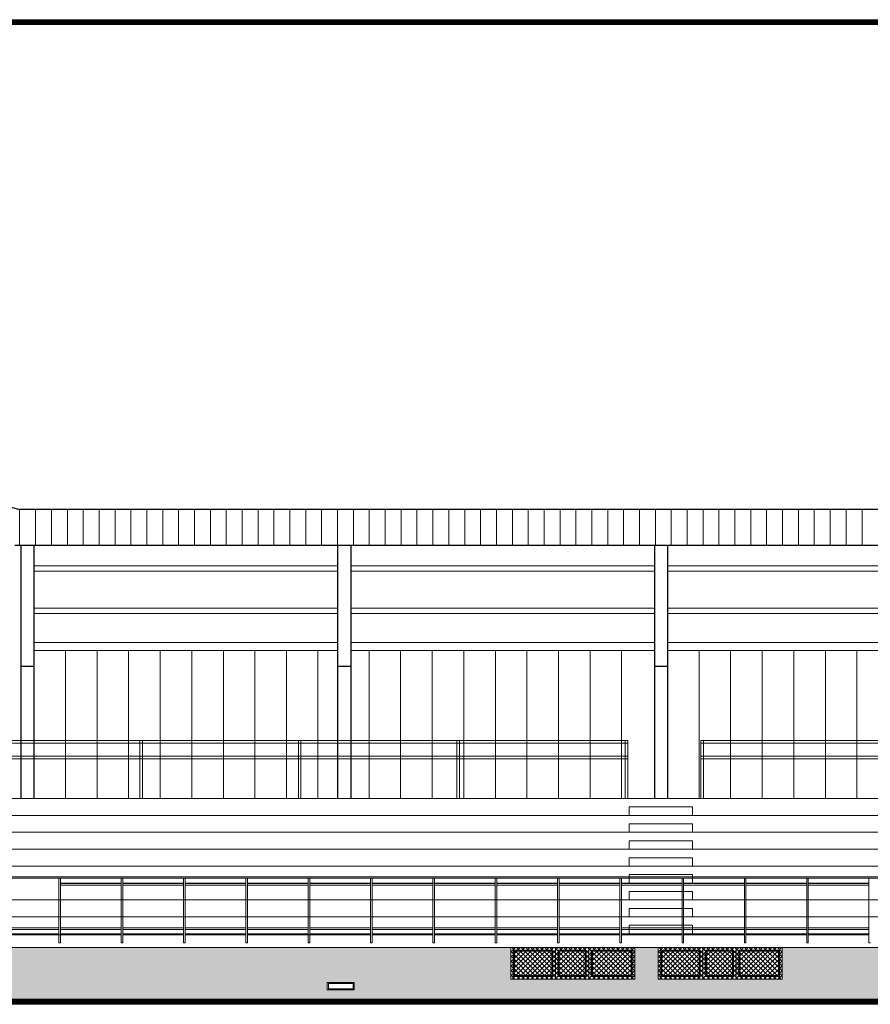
# Model space of a CAD drawing. Header units: millimetres. Extents: x -26513 to 76799, y 0 to 112149.
# Tile 73 of 98: x 57777 to 59388, y 94513 to 96377. Entities that reach past the tile are written whole.
import ezdxf

# ---------------------------------------------------------------- set-up
doc = ezdxf.new("R2010")
doc.units = ezdxf.units.MM
doc.header["$LTSCALE"] = 2
for name, color, linetype, lineweight in [('cienkie', 141, 'Continuous', 5), ('hacz  do wyłaczenia', 161, 'Continuous', 5), ('SCHODY', 54, 'Continuous', 15), ('stolarka', 6, 'Continuous', 9), ('widok', 3, 'Continuous', 13)]:
    doc.layers.add(name, color=color, linetype=linetype, lineweight=lineweight)
doc.layers.add('istn.śiany', color=2, linetype='Continuous')

msp = doc.modelspace()

# ---------------------------------------------------------------- hatches: boundary and pattern name
at = {"layer": 'cienkie'}
h = msp.add_hatch(dxfattribs=at)
h.set_pattern_fill('AR-BRSTD', color=256, scale=0.2, style=0)
h.paths.add_polyline_path([(57280.9, 94557.8), (57283.1, 94557.8), (57283.1, 94559.9), (57146.5, 94559.9), (57146.5, 94557.8), (57148.9, 94557.8), (57148.9, 94555.3), (57280.9, 94555.3)])
h.paths.add_polyline_path([(57139.9, 94557.8), (57142.1, 94557.8), (57142.1, 94559.9), (57126.5, 94559.9), (57126.5, 94555.3), (57139.9, 94555.3)])
h.paths.add_polyline_path([(57164.5, 94620.3), (57283.1, 94620.3), (57283.1, 94620.7), (57146.5, 94620.7), (57146.5, 94563.1), (57164.5, 94563.1)])
h.paths.add_polyline_path([(57142.1, 94620.7), (57126.5, 94620.7), (57126.5, 94563.1), (57142.1, 94563.1)])
h.paths.add_polyline_path([(60206.5, 94620.3), (59220.5, 94620.3), (59220.5, 94560.3), (58985.5, 94560.3), (58985.5, 94620.3), (58941.5, 94620.3), (58941.5, 94560.3), (58706.5, 94560.3), (58706.5, 94530.3), (60206.5, 94530.3)])
h.paths.add_polyline_path([(60217.4, 94540.3), (60217.4, 94554.3), (60268.4, 94554.3), (60268.4, 94540.3)], flags=16)
h.paths.add_polyline_path([(61706.5, 94620.3), (60720.5, 94620.3), (60720.5, 94560.3), (60485.5, 94560.3), (60485.5, 94620.3), (60441.5, 94620.3), (60441.5, 94560.3), (60206.5, 94560.3), (60206.5, 94530.3), (61706.5, 94530.3)])
h.paths.add_polyline_path([(60711.5, 94554.3), (60711.5, 94540.3), (60660.5, 94540.3), (60660.5, 94554.3)], flags=16)
h.paths.add_polyline_path([(58706.5, 94620.3), (57720.5, 94620.3), (57720.5, 94560.3), (57485.5, 94560.3), (57485.5, 94620.3), (57399.5, 94620.3), (57399.5, 94530.3), (58706.5, 94530.3)])
h.paths.add_polyline_path([(58359.1, 94540.3), (58359.1, 94554.3), (58410.1, 94554.3), (58410.1, 94540.3)], flags=16)
h.paths.add_polyline_path([(57399.5, 94560.3), (57287.5, 94560.3), (57287.5, 94557.8), (57289.9, 94557.8), (57289.9, 94555.3), (57303.5, 94555.3), (57303.5, 94530.3), (57399.5, 94530.3)])
h.paths.add_polyline_path([(57306.3, 94540.3), (57306.3, 94554.3), (57357.3, 94554.3), (57357.3, 94540.3)], flags=16)
h.paths.add_polyline_path([(57303.5, 94530.3), (62467.5, 94530.3), (62467.5, 94522.5), (57303.5, 94522.5)])
at = {"layer": 'hacz  do wyłaczenia', "linetype": 'Continuous'}
h = msp.add_hatch(dxfattribs=at)
h.set_pattern_fill('NET', color=256, scale=2, angle=45, style=0)
h.set_pattern_definition([(45, (-1118.957, 39266.924), (-4.49012806, 4.49012806), []), (135, (-1118.957, 39266.924), (-4.49012806, -4.49012806), [])])
h.paths.add_polyline_path([(58706.5, 94620.3), (58941.5, 94620.3), (58941.5, 94560.3), (58706.5, 94560.3)])
h = msp.add_hatch(dxfattribs=at)
h.set_pattern_fill('NET', color=256, scale=2, angle=45, style=0)
h.set_pattern_definition([(45, (-839.957, 39266.924), (-4.49012806, 4.49012806), []), (135, (-839.957, 39266.924), (-4.49012806, -4.49012806), [])])
h.paths.add_polyline_path([(58985.5, 94620.3), (59220.5, 94620.3), (59220.5, 94560.3), (58985.5, 94560.3)])

# ---------------------------------------------------------------- linework, layer by layer
at = {"layer": 'hacz  do wyłaczenia'}
for points in [[(58706.5, 94620.3), (58941.5, 94620.3), (58941.5, 94560.3), (58706.5, 94560.3)], [(58985.5, 94620.3), (59220.5, 94620.3), (59220.5, 94560.3), (58985.5, 94560.3)]]:
    msp.add_lwpolyline(points, close=True, dxfattribs=at)
at = {"layer": 'istn.śiany'}
for p, q in [((57017.2, 95669.3), (57776.5, 95449.3)), ((66316.5, 95449.3), (57776.5, 95449.3)), ((66316.5, 95381.2), (57767.4, 95381.2)), ((57778.5, 95381.2), (57778.5, 94902.4)), ((57803.5, 95381.2), (57803.5, 94902.4)), ((58378.5, 95381.2), (58378.5, 94902.4)), ((58403.5, 95381.2), (58403.5, 94902.4)), ((58978.5, 95381.2), (58978.5, 94902.4)), ((59003.5, 95381.2), (59003.5, 94902.4)), ((57803.5, 95152.4), (57778.5, 95152.4)), ((58403.5, 95152.4), (58378.5, 95152.4)), ((59003.5, 95152.4), (58978.5, 95152.4))]:
    msp.add_line(p, q, dxfattribs=at)
at = {"layer": 'istn.śiany', "color": 5, "lineweight": 5}
for p, q in [((57803.5, 95342.8), (58378.5, 95342.8)), ((58403.5, 95342.8), (58978.5, 95342.8)), ((59003.5, 95342.8), (59578.5, 95342.8)), ((57803.5, 95332.8), (58378.5, 95332.8)), ((58403.5, 95332.8), (58978.5, 95332.8)), ((59003.5, 95332.8), (59578.5, 95332.8)), ((57803.5, 95262.8), (58378.5, 95262.8)), ((57803.5, 95252.8), (58378.5, 95252.8)), ((58403.5, 95262.8), (58978.5, 95262.8)), ((58403.5, 95252.8), (58978.5, 95252.8)), ((59003.5, 95262.8), (59578.5, 95262.8)), ((59003.5, 95252.8), (59578.5, 95252.8)), ((57803.5, 95197.8), (58378.5, 95197.8)), ((58403.5, 95197.8), (58978.5, 95197.8)), ((59003.5, 95197.8), (59578.5, 95197.8)), ((57803.5, 95182.8), (58378.5, 95182.8)), ((58403.5, 95182.8), (58978.5, 95182.8)), ((59003.5, 95182.8), (59578.5, 95182.8)), ((55444.5, 94902.4), (66219.5, 94902.4)), ((55430.5, 94870.3), (66219.5, 94870.3)), ((55430.5, 94838.3), (62644.5, 94838.3)), ((55430.5, 94806.3), (62644.5, 94806.3)), ((55430.5, 94774.3), (62644.5, 94774.3)), ((57854, 94742.3), (57969, 94742.3)), ((57972, 94742.3), (58087, 94742.3)), ((58090, 94742.3), (58205, 94742.3)), ((58208, 94742.3), (58323, 94742.3)), ((58326, 94742.3), (58441, 94742.3)), ((58444, 94742.3), (58677, 94742.3)), ((58680, 94742.3), (58795, 94742.3)), ((58798, 94742.3), (58913, 94742.3)), ((58916, 94742.3), (59031, 94742.3)), ((59034, 94742.3), (59149, 94742.3)), ((59152, 94742.3), (59267, 94742.3)), ((59270, 94742.3), (59385, 94742.3)), ((53830, 94710.3), (66241, 94710.3)), ((53830, 94678.3), (66241, 94678.3)), ((57736, 94646.3), (57851, 94646.3)), ((57854, 94646.3), (57969, 94646.3)), ((57972, 94646.3), (58087, 94646.3)), ((58090, 94646.3), (58205, 94646.3)), ((58208, 94646.3), (58323, 94646.3)), ((58326, 94646.3), (58441, 94646.3)), ((58444, 94646.3), (58559, 94646.3)), ((58562, 94646.3), (58677, 94646.3)), ((58680, 94646.3), (58795, 94646.3)), ((58798, 94646.3), (58913, 94646.3)), ((58916, 94646.3), (59031, 94646.3)), ((59034, 94646.3), (59149, 94646.3)), ((59152, 94646.3), (59267, 94646.3)), ((59270, 94646.3), (59385, 94646.3))]:
    msp.add_line(p, q, dxfattribs=at)
at = {"layer": 'SCHODY'}
for p, q in [((58931, 94886.3), (59051, 94886.3)), ((58931, 94886.3), (58931, 94870.3)), ((59051, 94886.3), (59051, 94870.3)), ((58931, 94854.3), (58931, 94838.3)), ((58931, 94854.3), (59051, 94854.3)), ((59051, 94854.3), (59051, 94838.3)), ((58931, 94822.3), (58931, 94806.3)), ((58931, 94822.3), (59051, 94822.3)), ((59051, 94822.3), (59051, 94806.3)), ((58931, 94790.3), (58931, 94774.3)), ((58931, 94790.3), (59051, 94790.3)), ((59051, 94790.3), (59051, 94774.3)), ((58931, 94758.3), (58931, 94742.3)), ((58931, 94758.3), (59051, 94758.3)), ((59051, 94758.3), (59051, 94742.3)), ((58931, 94726.3), (58931, 94710.3)), ((58931, 94726.3), (59051, 94726.3)), ((59051, 94726.3), (59051, 94710.3)), ((58931, 94694.3), (58931, 94678.3)), ((58931, 94694.3), (59051, 94694.3)), ((59051, 94694.3), (59051, 94678.3)), ((58931, 94662.3), (58931, 94646.3)), ((58931, 94662.3), (59051, 94662.3)), ((59051, 94662.3), (59051, 94646.3))]:
    msp.add_line(p, q, dxfattribs=at)
at = {"layer": 'stolarka'}
for p, q in [((57776.5, 95449.3), (57776.5, 95381.2)), ((57806.6, 95449.3), (57806.6, 95381.2)), ((57836.7, 95449.3), (57836.7, 95381.2)), ((57866.8, 95449.3), (57866.8, 95381.2)), ((57896.9, 95449.3), (57896.9, 95381.2)), ((57927, 95449.3), (57927, 95381.2)), ((57957.1, 95449.3), (57957.1, 95381.2)), ((57987.2, 95449.3), (57987.2, 95381.2)), ((58017.3, 95449.3), (58017.3, 95381.2)), ((58047.4, 95449.3), (58047.4, 95381.2)), ((58077.5, 95449.3), (58077.5, 95381.2)), ((58107.6, 95449.3), (58107.6, 95381.2)), ((58137.7, 95449.3), (58137.7, 95381.2)), ((58167.8, 95449.3), (58167.8, 95381.2)), ((58197.9, 95449.3), (58197.9, 95381.2)), ((58228, 95449.3), (58228, 95381.2)), ((58258.1, 95449.3), (58258.1, 95381.2)), ((58288.2, 95449.3), (58288.2, 95381.2)), ((58318.3, 95449.3), (58318.3, 95381.2)), ((58348.4, 95449.3), (58348.4, 95381.2)), ((58378.5, 95449.3), (58378.5, 95378.6)), ((58408.6, 95449.3), (58408.6, 95381.2)), ((58438.7, 95449.3), (58438.7, 95381.2)), ((58468.8, 95449.3), (58468.8, 95381.2)), ((58498.9, 95449.3), (58498.9, 95381.2)), ((58529, 95449.3), (58529, 95381.2)), ((58559.1, 95449.3), (58559.1, 95381.2)), ((58589.2, 95449.3), (58589.2, 95381.2)), ((58619.3, 95449.3), (58619.3, 95381.2)), ((58649.4, 95449.3), (58649.4, 95381.2)), ((58679.5, 95449.3), (58679.5, 95381.2)), ((58709.6, 95449.3), (58709.6, 95381.2)), ((58739.7, 95449.3), (58739.7, 95381.2)), ((58769.8, 95449.3), (58769.8, 95381.2)), ((58799.9, 95449.3), (58799.9, 95381.2)), ((58830, 95449.3), (58830, 95381.2)), ((58860.1, 95449.3), (58860.1, 95381.2)), ((58890.2, 95449.3), (58890.2, 95381.2)), ((58920.3, 95449.3), (58920.3, 95381.2)), ((58950.4, 95449.3), (58950.4, 95381.2)), ((58980.5, 95449.3), (58980.5, 95381.2)), ((59010.6, 95449.3), (59010.6, 95381.2)), ((59040.7, 95449.3), (59040.7, 95381.2)), ((59070.8, 95449.3), (59070.8, 95381.2)), ((59100.9, 95449.3), (59100.9, 95381.2)), ((59131, 95449.3), (59131, 95381.2)), ((59161.1, 95449.3), (59161.1, 95381.2)), ((59191.2, 95449.3), (59191.2, 95381.2)), ((59221.3, 95449.3), (59221.3, 95381.2)), ((59251.4, 95449.3), (59251.4, 95381.2)), ((59281.5, 95449.3), (59281.5, 95381.2)), ((59311.6, 95449.3), (59311.6, 95381.2)), ((59341.7, 95449.3), (59341.7, 95381.2)), ((59371.8, 95449.3), (59371.8, 95381.2)), ((57863.3, 95182.8), (57863.3, 94902.4)), ((57923.1, 95182.8), (57923.1, 94902.4)), ((57982.9, 95182.8), (57982.9, 94902.4)), ((58042.7, 95182.8), (58042.7, 94902.4)), ((58102.5, 95182.8), (58102.5, 94902.4)), ((58162.3, 95182.8), (58162.3, 94902.4)), ((58222.1, 95182.8), (58222.1, 94902.4)), ((58281.9, 95182.8), (58281.9, 94902.4)), ((58341.5, 95182.8), (58341.5, 94902.4)), ((58438.2, 95182.8), (58438.2, 94902.4)), ((58498, 95182.8), (58498, 94902.4)), ((58557.8, 95182.8), (58557.8, 94902.4)), ((58617.6, 95182.8), (58617.6, 94902.4)), ((58677.4, 95182.8), (58677.4, 94902.4)), ((58737.2, 95182.8), (58737.2, 94902.4)), ((58797, 95182.8), (58797, 94902.4)), ((58856.8, 95182.8), (58856.8, 94902.4)), ((58916.4, 95182.8), (58916.4, 94902.4)), ((59063.2, 95182.8), (59063.2, 94902.4)), ((59123, 95182.8), (59123, 94902.4)), ((59182.8, 95182.8), (59182.8, 94902.4)), ((59242.6, 95182.8), (59242.6, 94902.4)), ((59302.4, 95182.8), (59302.4, 94902.4)), ((59362.2, 95182.8), (59362.2, 94902.4)), ((58706.5, 94620.3), (58706.5, 94560.3)), ((58711.5, 94615.3), (58786.5, 94615.3)), ((58711.5, 94615.3), (58711.5, 94565.3)), ((58786.5, 94615.3), (58786.5, 94565.3)), ((58791.5, 94620.3), (58791.5, 94560.3)), ((58796.5, 94615.3), (58849.5, 94615.3)), ((58796.5, 94615.3), (58796.5, 94565.3)), ((58849.5, 94615.3), (58849.5, 94565.3)), ((58854.5, 94620.3), (58854.5, 94560.3)), ((58859.5, 94615.3), (58936.5, 94615.3)), ((58859.5, 94615.3), (58859.5, 94565.3)), ((58936.5, 94615.3), (58936.5, 94565.3)), ((58941.5, 94620.3), (58941.5, 94560.3)), ((58985.5, 94620.3), (58985.5, 94560.3)), ((58990.5, 94615.3), (59065.5, 94615.3)), ((58990.5, 94615.3), (58990.5, 94565.3)), ((59065.5, 94615.3), (59065.5, 94565.3)), ((59070.5, 94620.3), (59070.5, 94560.3)), ((59075.5, 94615.3), (59128.5, 94615.3)), ((59075.5, 94615.3), (59075.5, 94565.3)), ((59128.5, 94615.3), (59128.5, 94565.3)), ((59133.5, 94620.3), (59133.5, 94560.3)), ((59138.5, 94615.3), (59215.5, 94615.3)), ((59138.5, 94615.3), (59138.5, 94565.3)), ((59215.5, 94615.3), (59215.5, 94565.3)), ((59220.5, 94620.3), (59220.5, 94560.3)), ((58713.5, 94613.3), (58784.5, 94613.3)), ((58713.5, 94613.3), (58713.5, 94567.3)), ((58784.5, 94613.3), (58784.5, 94567.3)), ((58798.5, 94613.3), (58847.5, 94613.3)), ((58798.5, 94613.3), (58798.5, 94567.3)), ((58847.5, 94613.3), (58847.5, 94567.3)), ((58861.5, 94613.3), (58861.5, 94567.3)), ((58861.5, 94613.3), (58934.5, 94613.3)), ((58934.5, 94613.3), (58934.5, 94567.3)), ((58992.5, 94613.3), (59063.5, 94613.3)), ((58992.5, 94613.3), (58992.5, 94567.3)), ((59063.5, 94613.3), (59063.5, 94567.3)), ((59077.5, 94613.3), (59126.5, 94613.3)), ((59077.5, 94613.3), (59077.5, 94567.3)), ((59126.5, 94613.3), (59126.5, 94567.3)), ((59140.5, 94613.3), (59140.5, 94567.3)), ((59140.5, 94613.3), (59213.5, 94613.3)), ((59213.5, 94613.3), (59213.5, 94567.3)), ((58706.5, 94560.3), (58941.5, 94560.3)), ((58784.5, 94567.3), (58711.5, 94567.3)), ((58711.5, 94565.3), (58786.5, 94565.3)), ((58796.5, 94565.3), (58849.5, 94565.3)), ((58847.5, 94567.3), (58798.5, 94567.3)), ((58859.5, 94565.3), (58936.5, 94565.3)), ((58934.5, 94567.3), (58861.5, 94567.3)), ((58985.5, 94560.3), (59220.5, 94560.3)), ((59063.5, 94567.3), (58990.5, 94567.3)), ((58990.5, 94565.3), (59065.5, 94565.3)), ((59075.5, 94565.3), (59128.5, 94565.3)), ((59126.5, 94567.3), (59077.5, 94567.3)), ((59138.5, 94565.3), (59215.5, 94565.3)), ((59213.5, 94567.3), (59140.5, 94567.3))]:
    msp.add_line(p, q, dxfattribs=at)
for points in [[(58410.1, 94540.3), (58410.1, 94554.3), (58359.1, 94554.3), (58359.1, 94540.3)], [(58408.1, 94542.3), (58408.1, 94552.3), (58361.1, 94552.3), (58361.1, 94542.3)]]:
    msp.add_lwpolyline(points, close=True, dxfattribs=at)
at = {"layer": 'widok'}
for p, q in [((65991.4, 96376.7), (53754.3, 96376.7)), ((65991.4, 96376.5), (53754.3, 96376.5)), ((65991.4, 96376.3), (53754.3, 96376.3)), ((65991.4, 96376.1), (53754.3, 96376.1)), ((65991.4, 96375.9), (53754.3, 96375.9)), ((65991.4, 96375.7), (53754.3, 96375.7)), ((65991.4, 96375.5), (53754.3, 96375.5)), ((65991.4, 96375.3), (53754.3, 96375.3)), ((65991.4, 96375.1), (53754.3, 96375.1)), ((65991.4, 96374.9), (53754.3, 96374.9)), ((65991.4, 96374.7), (53754.3, 96374.7)), ((65991.4, 96374.5), (53754.3, 96374.5)), ((65991.4, 96374.3), (53754.3, 96374.3)), ((65991.4, 96374.1), (53754.3, 96374.1)), ((65991.4, 96373.9), (53754.3, 96373.9)), ((65991.4, 96373.7), (53754.3, 96373.7)), ((65991.4, 96373.5), (53754.3, 96373.5)), ((65991.4, 96373.3), (53754.3, 96373.3)), ((65991.4, 96373.1), (53754.3, 96373.1)), ((65991.4, 96372.9), (53754.3, 96372.9)), ((65991.4, 96372.7), (53754.3, 96372.7)), ((65991.4, 96372.5), (53754.3, 96372.5)), ((65991.4, 96372.3), (53754.3, 96372.3)), ((65991.4, 96372.1), (53754.3, 96372.1)), ((65991.4, 96371.9), (53754.3, 96371.9)), ((65991.4, 96371.7), (53754.3, 96371.7)), ((65991.4, 96371.5), (53754.3, 96371.5)), ((65991.4, 96371.3), (53754.3, 96371.3)), ((65991.4, 96371.1), (53754.3, 96371.1)), ((65991.4, 96370.9), (53754.3, 96370.9)), ((65991.4, 96370.7), (53754.3, 96370.7)), ((65991.4, 96370.5), (53754.3, 96370.5)), ((65991.4, 96370.3), (53754.3, 96370.3)), ((65991.4, 96370.1), (53754.3, 96370.1)), ((65991.4, 96369.9), (53754.3, 96369.9)), ((65991.4, 96369.7), (53754.3, 96369.7)), ((65991.4, 96369.5), (53754.3, 96369.5)), ((65991.4, 96369.3), (53754.3, 96369.3)), ((65991.4, 96369.1), (53754.3, 96369.1)), ((65991.4, 96368.9), (53754.3, 96368.9)), ((65991.4, 96368.7), (53754.3, 96368.7)), ((65991.4, 96368.5), (53754.3, 96368.5)), ((65991.4, 96368.3), (53754.3, 96368.3)), ((65991.4, 96368.1), (53754.3, 96368.1)), ((65991.4, 96367.9), (53754.3, 96367.9)), ((65991.4, 96367.7), (53754.3, 96367.7)), ((65991.4, 96367.5), (53754.3, 96367.5)), ((58978.5, 95381.2), (59003.5, 95381.2)), ((57397.6, 95012.4), (58928.5, 95012.4)), ((57402.6, 95007.4), (58928.5, 95007.4)), ((58004.3, 94902.3), (58004.3, 95012.4)), ((58009.3, 94902.3), (58009.3, 95012.4)), ((58304.3, 94902.3), (58304.3, 95012.4)), ((58309.3, 94902.3), (58309.3, 95012.4)), ((58604.3, 94902.3), (58604.3, 95012.4)), ((58609.3, 94902.3), (58609.3, 95012.4)), ((58923.5, 94902.3), (58923.5, 95012.4)), ((58928.5, 94902.3), (58928.5, 95012.4)), ((59066.5, 94902.3), (59066.5, 95012.4)), ((59066.5, 95012.4), (60716, 95012.4)), ((59066.5, 95007.4), (60716, 95007.4)), ((59071.5, 94902.3), (59071.5, 95012.4)), ((57402.6, 94982.4), (58928.5, 94982.4)), ((57402.6, 94977.4), (58928.5, 94977.4)), ((59066.5, 94982.4), (60716, 94982.4)), ((59066.5, 94977.4), (60716, 94977.4)), ((53827, 94754.3), (66244, 94754.3)), ((53827, 94751.3), (66244, 94751.3)), ((57851, 94751.3), (57851, 94629.3)), ((57854, 94751.3), (57854, 94629.3)), ((57969, 94751.3), (57969, 94629.3)), ((57972, 94751.3), (57972, 94629.3)), ((58087, 94751.3), (58087, 94629.3)), ((58090, 94751.3), (58090, 94629.3)), ((58205, 94751.3), (58205, 94629.3)), ((58208, 94751.3), (58208, 94629.3)), ((58323, 94751.3), (58323, 94629.3)), ((58326, 94751.3), (58326, 94629.3)), ((58441, 94751.3), (58441, 94629.3)), ((58444, 94751.3), (58444, 94629.3)), ((58559, 94751.3), (58559, 94629.3)), ((58562, 94751.3), (58562, 94629.3)), ((58677, 94751.3), (58677, 94629.3)), ((58680, 94751.3), (58680, 94629.3)), ((58795, 94751.3), (58795, 94629.3)), ((58798, 94751.3), (58798, 94629.3)), ((58913, 94751.3), (58913, 94629.3)), ((58916, 94751.3), (58916, 94629.3)), ((59031, 94751.3), (59031, 94629.3)), ((59034, 94751.3), (59034, 94629.3)), ((59149, 94751.3), (59149, 94629.3)), ((59152, 94751.3), (59152, 94629.3)), ((59267, 94751.3), (59267, 94629.3)), ((59270, 94751.3), (59270, 94629.3)), ((59385, 94751.3), (59385, 94629.3)), ((57854, 94741.3), (57969, 94741.3)), ((57854, 94738.3), (57969, 94738.3)), ((57972, 94741.3), (58087, 94741.3)), ((57972, 94738.3), (58087, 94738.3)), ((58090, 94741.3), (58205, 94741.3)), ((58090, 94738.3), (58205, 94738.3)), ((58208, 94741.3), (58323, 94741.3)), ((58208, 94738.3), (58323, 94738.3)), ((58326, 94741.3), (58441, 94741.3)), ((58326, 94738.3), (58441, 94738.3)), ((58444, 94741.3), (58559, 94741.3)), ((58444, 94738.3), (58559, 94738.3)), ((58562, 94741.3), (58677, 94741.3)), ((58562, 94738.3), (58677, 94738.3)), ((58680, 94741.3), (58795, 94741.3)), ((58680, 94738.3), (58795, 94738.3)), ((58798, 94741.3), (58913, 94741.3)), ((58798, 94738.3), (58913, 94738.3)), ((58916, 94741.3), (59031, 94741.3)), ((58916, 94738.3), (59031, 94738.3)), ((59034, 94741.3), (59149, 94741.3)), ((59034, 94738.3), (59149, 94738.3)), ((59152, 94741.3), (59267, 94741.3)), ((59152, 94738.3), (59267, 94738.3)), ((59270, 94741.3), (59385, 94741.3)), ((59270, 94738.3), (59385, 94738.3)), ((57736, 94657.3), (57851, 94657.3)), ((57736, 94654.3), (57851, 94654.3)), ((57854, 94657.3), (57969, 94657.3)), ((57854, 94654.3), (57969, 94654.3)), ((57972, 94657.3), (58087, 94657.3)), ((57972, 94654.3), (58087, 94654.3)), ((58090, 94657.3), (58205, 94657.3)), ((58090, 94654.3), (58205, 94654.3)), ((58208, 94657.3), (58323, 94657.3)), ((58208, 94654.3), (58323, 94654.3)), ((58326, 94657.3), (58441, 94657.3)), ((58326, 94654.3), (58441, 94654.3)), ((58444, 94657.3), (58559, 94657.3)), ((58444, 94654.3), (58559, 94654.3)), ((58562, 94657.3), (58677, 94657.3)), ((58562, 94654.3), (58677, 94654.3)), ((58680, 94657.3), (58795, 94657.3)), ((58680, 94654.3), (58795, 94654.3)), ((58798, 94657.3), (58913, 94657.3)), ((58798, 94654.3), (58913, 94654.3)), ((58916, 94657.3), (59031, 94657.3)), ((58916, 94654.3), (59031, 94654.3)), ((59034, 94657.3), (59149, 94657.3)), ((59034, 94654.3), (59149, 94654.3)), ((59152, 94657.3), (59267, 94657.3)), ((59152, 94654.3), (59267, 94654.3)), ((59270, 94657.3), (59385, 94657.3)), ((59270, 94654.3), (59385, 94654.3)), ((57736, 94644.3), (57852.5, 94644.3)), ((57854, 94644.3), (57969, 94644.3)), ((57972, 94644.3), (58087, 94644.3)), ((58090, 94644.3), (58205, 94644.3)), ((58208, 94644.3), (58324.5, 94644.3)), ((58326, 94644.3), (58441, 94644.3)), ((58444, 94644.3), (58559, 94644.3)), ((58562, 94644.3), (58677, 94644.3)), ((58680, 94644.3), (58795, 94644.3)), ((58798, 94644.3), (58913, 94644.3)), ((58916, 94644.3), (59031, 94644.3)), ((59034, 94644.3), (59149, 94644.3)), ((59152, 94644.3), (59267, 94644.3)), ((59270, 94644.3), (59385, 94644.3)), ((57312.5, 94620.3), (62483.1, 94620.3)), ((57851, 94629.3), (57854, 94629.3)), ((57969, 94629.3), (57972, 94629.3)), ((58087, 94629.3), (58090, 94629.3)), ((58205, 94629.3), (58208, 94629.3)), ((58323, 94629.3), (58326, 94629.3)), ((58441, 94629.3), (58444, 94629.3)), ((58559, 94629.3), (58562, 94629.3)), ((58677, 94629.3), (58680, 94629.3)), ((58795, 94629.3), (58798, 94629.3)), ((58913, 94629.3), (58916, 94629.3)), ((59031, 94629.3), (59034, 94629.3)), ((59149, 94629.3), (59152, 94629.3)), ((59267, 94629.3), (59270, 94629.3)), ((59385, 94629.3), (59388, 94629.3)), ((53369.7, 94522.5), (67736.7, 94522.5)), ((53369.7, 94522.3), (67736.7, 94522.3)), ((53369.7, 94522.1), (67736.7, 94522.1)), ((53369.7, 94521.9), (67736.7, 94521.9)), ((53369.7, 94521.7), (67736.7, 94521.7)), ((53369.7, 94521.5), (67736.7, 94521.5)), ((53369.7, 94521.3), (67736.7, 94521.3)), ((53369.7, 94521.1), (67736.7, 94521.1)), ((53369.7, 94520.9), (67736.7, 94520.9)), ((53369.7, 94520.7), (67736.7, 94520.7)), ((53369.7, 94520.5), (67736.7, 94520.5)), ((53369.7, 94520.1), (67736.7, 94520.1)), ((53369.7, 94519.9), (67736.7, 94519.9)), ((53369.7, 94519.7), (67736.7, 94519.7)), ((53369.7, 94519.5), (67736.7, 94519.5)), ((53369.7, 94519.3), (67736.7, 94519.3)), ((53369.7, 94519.1), (67736.7, 94519.1)), ((53369.7, 94518.9), (67736.7, 94518.9)), ((53369.7, 94518.7), (67736.7, 94518.7)), ((53369.7, 94518.5), (67736.7, 94518.5)), ((53369.7, 94518.3), (67736.7, 94518.3)), ((53369.7, 94518.1), (67736.7, 94518.1)), ((53369.7, 94517.9), (67736.7, 94517.9)), ((53369.7, 94517.7), (67736.7, 94517.7)), ((53369.7, 94517.5), (67736.7, 94517.5)), ((53369.7, 94517.3), (67736.7, 94517.3)), ((53369.7, 94517.1), (67736.7, 94517.1)), ((53369.7, 94516.9), (67736.7, 94516.9)), ((53369.7, 94516.7), (67736.7, 94516.7)), ((53369.7, 94516.5), (67736.7, 94516.5)), ((53369.7, 94516.3), (67736.7, 94516.3)), ((53369.7, 94516.1), (67736.7, 94516.1)), ((53369.7, 94515.9), (67736.7, 94515.9)), ((53369.7, 94515.7), (67736.7, 94515.7)), ((53369.7, 94515.5), (67736.7, 94515.5)), ((53369.7, 94515.3), (67736.7, 94515.3)), ((53369.7, 94515.1), (67736.7, 94515.1)), ((53369.7, 94514.9), (67736.7, 94514.9)), ((53369.7, 94514.7), (67736.7, 94514.7)), ((53369.7, 94514.5), (67736.7, 94514.5)), ((53369.7, 94514.3), (67736.7, 94514.3)), ((53369.7, 94514.1), (67736.7, 94514.1)), ((53369.7, 94513.9), (67736.7, 94513.9)), ((53369.7, 94513.7), (67736.7, 94513.7)), ((53369.7, 94513.5), (67736.7, 94513.5)), ((53369.7, 94513.3), (67736.7, 94513.3)), ((53369.7, 94513.1), (67736.7, 94513.1)), ((53369.7, 94512.9), (67736.7, 94512.9)), ((53369.7, 94512.7), (67736.7, 94512.7))]:
    msp.add_line(p, q, dxfattribs=at)

doc.saveas('drawing.dxf')
